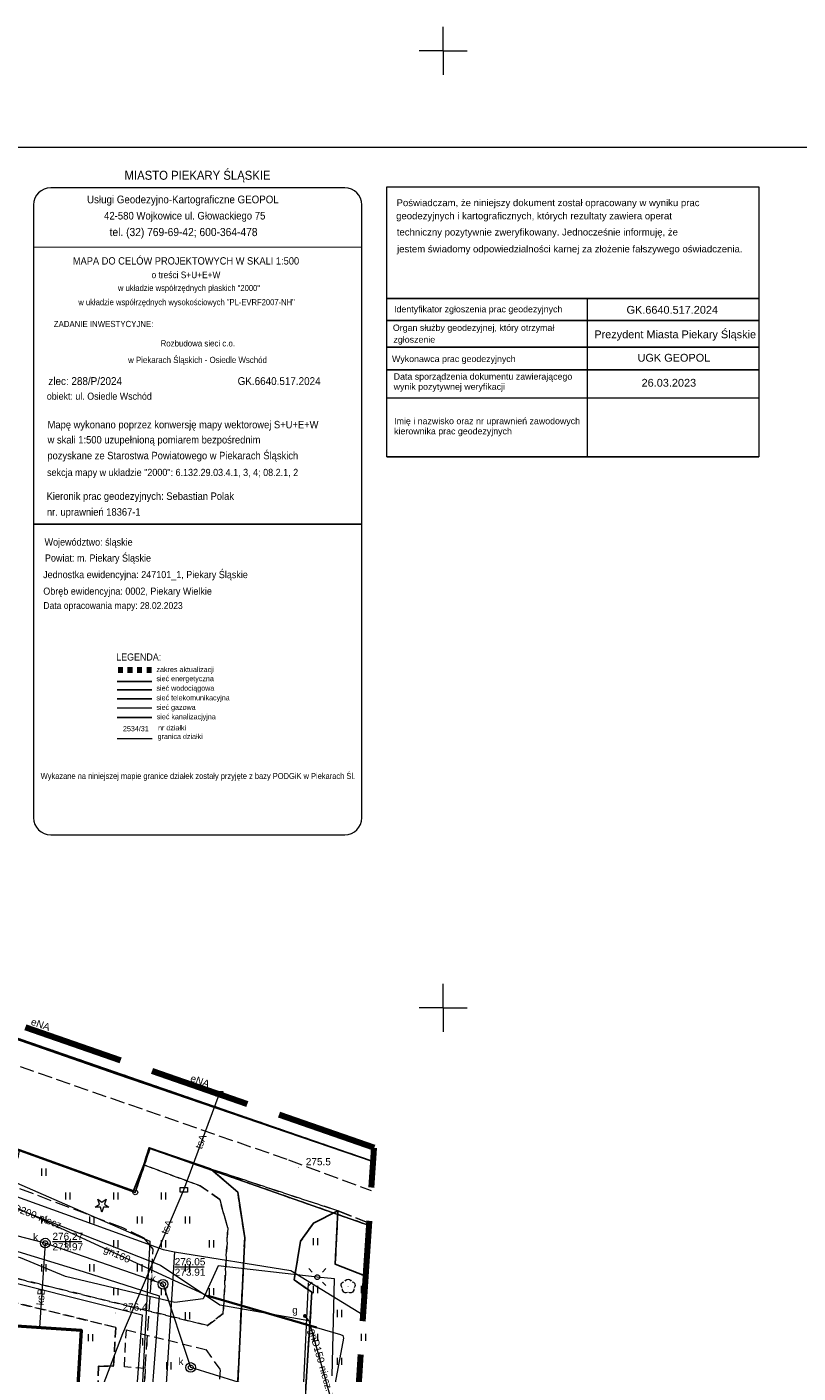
# Model space of a CAD drawing. Extents: x 0 to 6568752, y 0 to 5584302.
# Tile 73 of 74: x 6568557 to 6568637, y 5584162 to 5584302. Entities that reach past the tile are written whole.
import ezdxf
from ezdxf.enums import TextEntityAlignment as Align

# ---------------------------------------------------------------- set-up
doc = ezdxf.new("R2010")
doc.units = 0
for name, pattern in [('DUL', [1, 0.5, -0.5]), ('GAK', [3.5, 2, -0.7, 0.1, -0.7]), ('GPE', [2, 1, 1]), ('PRZER1-1', [1, 0.5, -0.5]), ('PRZER2-1', [1.5, 1, -0.5]), ('PRZER3-1', [2, 1.5, -0.5])]:
    doc.linetypes.add(name, pattern=pattern)
doc.layers.get('0').update_dxf_attribs({"linetype": 'CONTINUOUS'})
for name, color, linetype, lineweight in [('E_dzialki', 3, 'CONTINUOUS', 15), ('EGBU', 7, 'CONTINUOUS', 50), ('EGDE', 7, 'CONTINUOUS', 18), ('EGPG', 7, 'CONTINUOUS', 18), ('GUPPRZ_O', 7, 'CONTINUOUS', 18), ('klauzula', 7, 'CONTINUOUS', 18), ('OTKC', 7, 'CONTINUOUS', 18), ('OTKJ', 7, 'CONTINUOUS', 18), ('OTKK', 7, 'CONTINUOUS', 25), ('OTRN', 7, 'CONTINUOUS', 13), ('OTRN_O', 7, 'CONTINUOUS', 13), ('OTZT', 7, 'CONTINUOUS', 18), ('ramka sekcji', 7, 'CONTINUOUS', 18), ('siec', 7, 'GAK', 70), ('SUEO', 7, 'CONTINUOUS', 18), ('SULO', 7, 'CONTINUOUS', 35), ('SUPK', 7, 'CONTINUOUS', 18), ('SUPW', 7, 'CONTINUOUS', 18), ('SUPW_O', 7, 'CONTINUOUS', 18), ('TABELKA', 7, 'CONTINUOUS', 15), ('U_os_podz_g', 40, 'CONTINUOUS', 15), ('zakres', 6, 'PRZER3-1', 106), ('zakres_PRYWATNY', 192, 'DUL', 106)]:
    doc.layers.add(name, color=color, linetype=linetype, lineweight=lineweight)
for name, color, linetype, lineweight, true_color in [('EGUG', 7, 'CONTINUOUS', 18, 0x008000), ('GELULI', 7, 'CONTINUOUS', 18, 0xfeffff), ('OTZG', 7, 'CONTINUOUS', 18, 0x008000), ('OTZL', 7, 'CONTINUOUS', 18, 0x008000), ('SUEP', 1, 'CONTINUOUS', 18, 0xff0000), ('SUEP_O', 1, 'CONTINUOUS', 18, 0xff0000), ('SUGP', 7, 'CONTINUOUS', 18, 0xbfbf00), ('SUGP_O', 7, 'CONTINUOUS', 18, 0xbfbf00), ('SUGU', 7, 'CONTINUOUS', 18, 0xbfbf00), ('SUGU_O', 7, 'CONTINUOUS', 18, 0xbfbf00), ('SUKP', 7, 'CONTINUOUS', 18, 0x803300), ('SUKP_O', 7, 'CONTINUOUS', 18, 0x803300), ('SUTP', 7, 'CONTINUOUS', 18, 0xff9100), ('SUTP_O', 7, 'CONTINUOUS', 18, 0xff9100), ('SUWP', 5, 'CONTINUOUS', 18, 0x0000ff)]:
    doc.layers.add(name, color=color, linetype=linetype, lineweight=lineweight, true_color=true_color)
for name, color, linetype in [('U_os_podz_e', 1, 'CONTINUOUS'), ('U_os_podz_k', 36, 'CONTINUOUS'), ('U_os_podz_t', 30, 'CONTINUOUS'), ('U_os_podz_w', 5, 'CONTINUOUS')]:
    doc.layers.add(name, color=color, linetype=linetype)
doc.styles.add('Arial', font='arial.ttf')
doc.styles.add('GEO-INFO', font='arial.ttf')
doc.styles.add('MapaZas', font='arial.ttf', dxfattribs={"width": 0.87})

# ---------------------------------------------------------------- blocks, each defined once
blk = doc.blocks.new('D_GSPRDL1')
blk.add_hatch(color=0).paths.add_polyline_path([(0, -0.045), (0.013906, -0.042798), (0.02645, -0.036406), (0.036406, -0.02645), (0.042798, -0.013906), (0.045, 0), (0.042798, 0.013906), (0.036406, 0.02645), (0.02645, 0.036406), (0.013906, 0.042798), (0, 0.045), (-0.013906, 0.042798), (-0.02645, 0.036406), (-0.036406, 0.02645), (-0.042798, 0.013906), (-0.045, 0), (-0.042798, -0.013906), (-0.036406, -0.02645), (-0.02645, -0.036406), (-0.013906, -0.042798)])
at = {"color": 0}
for points in [[(-0.635969, -0.134326), (-0.70458, -0.024001), (-0.731429, 0.103115), (-0.713292, 0.231763), (-0.652348, 0.346501), (-0.55591, 0.433559), (-0.435555, 0.482485)], [(-0.324277, 0.563333), (-0.240553, 0.662679), (-0.127956, 0.727494), (0, 0.75), (0.127956, 0.727494), (0.240553, 0.662679), (0.324277, 0.563333)], [(0.435555, 0.482485), (0.55591, 0.433559), (0.652348, 0.346501), (0.713292, 0.231763), (0.731429, 0.103115), (0.70458, -0.024001), (0.635969, -0.134326)], [(-0.068773, -0.646351), (-0.194901, -0.677512), (-0.324092, -0.663766), (-0.440839, -0.606763), (-0.531129, -0.513345), (-0.584125, -0.394725), (-0.593465, -0.265141)], [(0.593465, -0.265141), (0.584125, -0.394725), (0.531129, -0.513345), (0.440839, -0.606763), (0.324092, -0.663766), (0.194901, -0.677512), (0.068773, -0.646351)]]:
    blk.add_lwpolyline(points, dxfattribs=at)
blk = doc.blocks.new('D_GSPRDI1')
blk.add_hatch(color=0).paths.add_polyline_path([(0, -0.045), (0.013906, -0.042798), (0.02645, -0.036406), (0.036406, -0.02645), (0.042798, -0.013906), (0.045, 0), (0.042798, 0.013906), (0.036406, 0.02645), (0.02645, 0.036406), (0.013906, 0.042798), (0, 0.045), (-0.013906, 0.042798), (-0.02645, 0.036406), (-0.036406, 0.02645), (-0.042798, 0.013906), (-0.045, 0), (-0.042798, -0.013906), (-0.036406, -0.02645), (-0.02645, -0.036406), (-0.013906, -0.042798)])
at = {"color": 0}
blk.add_lwpolyline([(0.272471, 0.088531), (0.713338, -0.231778), (0.168396, -0.231778), (0, -0.750048), (-0.168396, -0.231778), (-0.713338, -0.231778), (-0.272471, 0.088531), (-0.440867, 0.606801), (0, 0.286493), (0.440867, 0.606801)], close=True, dxfattribs=at)
blk = doc.blocks.new('D_GSPWPN1')
blk.add_hatch(color=0).paths.add_polyline_path([(-0.045, 0), (-0.043467, -0.011647), (-0.038971, -0.0225), (-0.03182, -0.03182), (-0.0225, -0.038971), (-0.011647, -0.043467), (0, -0.045), (0.011647, -0.043467), (0.0225, -0.038971), (0.03182, -0.03182), (0.038971, -0.0225), (0.043467, -0.011647), (0.045, 0), (0.043467, 0.011647), (0.038971, 0.0225), (0.03182, 0.03182), (0.0225, 0.038971), (0.011647, 0.043467), (0, 0.045), (-0.011647, 0.043467), (-0.0225, 0.038971), (-0.03182, 0.03182), (-0.038971, 0.0225), (-0.043467, 0.011647)])
blk = doc.blocks.new('D_GUPIKP1_3')
at = {"color": 0}
blk.add_lwpolyline([(0.375, -0.25), (-0.375, -0.25), (-0.375, 0.25), (0.375, 0.25)], close=True, dxfattribs=at)
blk = doc.blocks.new('D_GUPIWZ1_1')
at = {"color": 0}
blk.add_lwpolyline([(0, 0.25), (0.064705, 0.241481), (0.125, 0.216506), (0.176777, 0.176777), (0.216506, 0.125), (0.241481, 0.064705), (0.25, 0), (0.241481, -0.064705), (0.216506, -0.125), (0.176777, -0.176777), (0.125, -0.216506), (0.064705, -0.241481), (0, -0.25), (-0.064705, -0.241481), (-0.125, -0.216506), (-0.176777, -0.176777), (-0.216506, -0.125), (-0.241481, -0.064705), (-0.25, 0), (-0.241481, 0.064705), (-0.216506, 0.125), (-0.176777, 0.176777), (-0.125, 0.216506), (-0.064705, 0.241481)], close=True, dxfattribs=at)
blk = doc.blocks.new('D_GUPGUT1')
blk.add_hatch(color=0).paths.add_polyline_path([(-0.2, 0), (-0.193185, -0.051764), (-0.173205, -0.1), (-0.141421, -0.141421), (-0.1, -0.173205), (-0.051764, -0.193185), (0, -0.2), (0.051764, -0.193185), (0.1, -0.173205), (0.141421, -0.141421), (0.173205, -0.1), (0.193185, -0.051764), (0.2, 0), (0.193185, 0.051764), (0.173205, 0.1), (0.141421, 0.141421), (0.1, 0.173205), (0.051764, 0.193185), (0, 0.2), (-0.051764, 0.193185), (-0.1, 0.173205), (-0.141421, 0.141421), (-0.173205, 0.1), (-0.193185, 0.051764)])
blk = doc.blocks.new('D_GEPPGD1_1')
at = {"color": 0}
blk.add_lwpolyline([(0, 0.25), (0.077254, 0.237764), (0.146946, 0.202254), (0.202254, 0.146946), (0.237764, 0.077254), (0.25, 0), (0.237764, -0.077254), (0.202254, -0.146946), (0.146946, -0.202254), (0.077254, -0.237764), (0, -0.25), (-0.077254, -0.237764), (-0.146946, -0.202254), (-0.202254, -0.146946), (-0.237764, -0.077254), (-0.25, 0), (-0.237764, 0.077254), (-0.202254, 0.146946), (-0.146946, 0.202254), (-0.077254, 0.237764)], close=True, dxfattribs=at)
blk = doc.blocks.new('D_GEPPGD1_2')
blk.add_hatch(color=0).paths.add_polyline_path([(0, -0.045), (0.013906, -0.042798), (0.02645, -0.036406), (0.036406, -0.02645), (0.042798, -0.013906), (0.045, 0), (0.042798, 0.013906), (0.036406, 0.02645), (0.02645, 0.036406), (0.013906, 0.042798), (0, 0.045), (-0.013906, 0.042798), (-0.02645, 0.036406), (-0.036406, 0.02645), (-0.042798, 0.013906), (-0.045, 0), (-0.042798, -0.013906), (-0.036406, -0.02645), (-0.02645, -0.036406), (-0.013906, -0.042798)])
blk = doc.blocks.new('D_GUPELA2')
blk.add_hatch(color=0).paths.add_polyline_path([(-0.001087, 0.044987), (0.011881, 0.043403), (0.021281, 0.03965), (0.030065, 0.033482), (0.038133, 0.023893), (0.043117, 0.012881), (0.044986, 0.001113), (0.044323, -0.007777), (0.040557, -0.019497), (0.033417, -0.030138), (0.024849, -0.037517), (0.013788, -0.042836), (0.002013, -0.044955), (-0.00982, -0.043916), (-0.020466, -0.040077), (-0.029541, -0.033946), (-0.036867, -0.025804), (-0.04187, -0.01649), (-0.04461, -0.005909), (-0.044532, 0.006476), (-0.041285, 0.017903), (-0.034764, 0.028574), (-0.024479, 0.03776), (-0.013449, 0.042943)])
at = {"color": 0}
for points in [[(-0.883883, 0.883883), (-0.53033, 0.53033)], [(0.883883, 0.883883), (0.53033, 0.53033)], [(-0.883883, -0.883883), (-0.53033, -0.53033)], [(0.883883, -0.883883), (0.53033, -0.53033)]]:
    blk.add_lwpolyline(points, dxfattribs=at)
blk = doc.blocks.new('D_GUPELA1')
at = {"color": 0}
blk.add_lwpolyline([(0, 0.25), (0.064705, 0.241481), (0.125, 0.216506), (0.176777, 0.176777), (0.216506, 0.125), (0.241481, 0.064705), (0.25, 0), (0.241481, -0.064705), (0.216506, -0.125), (0.176777, -0.176777), (0.125, -0.216506), (0.064705, -0.241481), (0, -0.25), (-0.064705, -0.241481), (-0.125, -0.216506), (-0.176777, -0.176777), (-0.216506, -0.125), (-0.241481, -0.064705), (-0.25, 0), (-0.241481, 0.064705), (-0.216506, 0.125), (-0.176777, 0.176777), (-0.125, 0.216506), (-0.064705, 0.241481)], close=True, dxfattribs=at)
blk = doc.blocks.new('D_GSSUTR1')
at = {"color": 0}
for points in [[(-0.25666, 0.36165), (-0.25666, -0.38835)], [(0.24334, -0.38835), (0.24334, 0.36165)]]:
    blk.add_lwpolyline(points, dxfattribs=at)

msp = doc.modelspace()

# ---------------------------------------------------------------- linework, layer by layer
at = {"layer": 'E_dzialki', "color": 0, "linetype": 'GPE'}
msp.add_line((6568565.96153, 5584228.13816), (6568569.59527, 5584228.13697), dxfattribs=at)
at = {"layer": 'EGBU', "linetype": 'Continuous', "lineweight": 50, "elevation": 10.18}
msp.add_lwpolyline([(6568527.47, 5584162.43), (6568514.95, 5584163.31), (6568515.85341, 5584174.79452), (6568528.2, 5584173.99), (6568528.0043, 5584170.77341), (6568545.17, 5584170.16), (6568544.99, 5584167.48), (6568562.18, 5584166.31), (6568561.48, 5584154.81), (6568544.19, 5584156.04), (6568544.4, 5584158.62), (6568527.26, 5584159.84)], close=True, dxfattribs=at)
at = {"layer": 'EGDE', "linetype": 'Continuous', "elevation": 10.22}
for points in [[(6568361.59535, 5584252.09289), (6568363.17294, 5584258.49371), (6568384.10967, 5584252.66302), (6568404.05262, 5584247.11955), (6568410.12476, 5584245.43766), (6568432.37614, 5584239.25389), (6568501.01473, 5584215.71647), (6568547.15443, 5584199.71974), (6568592.68513, 5584183.94093)], [(6568592.25665, 5584177.2623), (6568569.37207, 5584185.2949), (6568567.841, 5584180.71483), (6568531.58972, 5584193.78874), (6568532.79584, 5584197.9746), (6568444.36545, 5584228.51754), (6568424.00977, 5584235.04577), (6568423.40791, 5584229.7576), (6568390.77944, 5584238.75789), (6568391.9359, 5584243.69317), (6568384.82038, 5584245.63164), (6568365.64994, 5584250.98505), (6568361.59535, 5584252.09289)], [(6568384.82038, 5584245.63164), (6568391.9359, 5584243.69317), (6568390.77944, 5584238.75789), (6568423.40791, 5584229.7576), (6568424.00977, 5584235.04577), (6568444.36545, 5584228.51754), (6568532.79584, 5584197.9746), (6568531.58972, 5584193.78874), (6568567.841, 5584180.71483), (6568569.37207, 5584185.2949), (6568592.25665, 5584177.2623)], [(6568592.68513, 5584183.94093), (6568547.15443, 5584199.71974), (6568547.49268, 5584201.00451)]]:
    msp.add_lwpolyline(points, dxfattribs=at)
at = {"layer": 'EGUG', "linetype": 'PRZER1-1', "lineweight": 18, "elevation": 10.08}
for points in [[(6568324.88408, 5584271.82788), (6568324.82072, 5584271.63057), (6568327.2348, 5584269.00147), (6568331.69773, 5584267.24884), (6568363.17294, 5584258.49371), (6568384.10967, 5584252.66302), (6568404.05262, 5584247.11955), (6568410.12476, 5584245.43766), (6568432.37614, 5584239.25389), (6568501.01473, 5584215.71647), (6568547.15443, 5584199.71974), (6568592.68513, 5584183.94093)], [(6568592.68513, 5584183.94093), (6568547.15443, 5584199.71974), (6568501.01473, 5584215.71647), (6568432.37614, 5584239.25389), (6568410.12476, 5584245.43766), (6568404.05262, 5584247.11955), (6568384.10967, 5584252.66302), (6568363.17294, 5584258.49371)], [(6568592.25665, 5584177.2623), (6568569.37207, 5584185.2949), (6568567.841, 5584180.71483), (6568531.58972, 5584193.78874), (6568532.79584, 5584197.9746), (6568444.36545, 5584228.51754), (6568424.00977, 5584235.04577), (6568423.40791, 5584229.7576), (6568390.77944, 5584238.75789)], [(6568390.77944, 5584238.75789), (6568423.40791, 5584229.7576), (6568424.00977, 5584235.04577), (6568444.36545, 5584228.51754), (6568532.79584, 5584197.9746), (6568531.58972, 5584193.78874), (6568567.841, 5584180.71483), (6568569.37207, 5584185.2949), (6568592.25665, 5584177.2623)]]:
    msp.add_lwpolyline(points, dxfattribs=at)
at = {"layer": 'GELULI', "linetype": 'PRZER3-1', "lineweight": 18, "elevation": 9.97}
msp.add_lwpolyline([(6568317.37316, 5584268.23555), (6568323.21693, 5584266.61009), (6568375.93412, 5584251.94666), (6568434.94315, 5584234.16735), (6568439.89391, 5584232.77833), (6568512.97399, 5584208.938), (6568535.02416, 5584201.09293), (6568583.8272, 5584184.117), (6568592.49087, 5584180.91301)], dxfattribs=at)
at = {"layer": 'GUPPRZ_O', "linetype": 'Continuous', "lineweight": 13, "elevation": 10.8, "flags": 128}
for points in [[(6568559.18959, 5584175.57288), (6568562.26959, 5584175.57288)], [(6568571.9599, 5584172.92503), (6568575.0399, 5584172.92503)]]:
    msp.add_lwpolyline(points, dxfattribs=at)
at = {"layer": 'klauzula', "color": 1}
for points in [[(6568594.10238, 5584257.5616), (6568594.10238, 5584285.7813)], [(6568594.10238, 5584257.5616), (6568632.97852, 5584257.5616)]]:
    msp.add_lwpolyline(points, dxfattribs=at)
for points in [[(6568594.10238, 5584285.7813), (6568632.97852, 5584285.7813), (6568632.97852, 5584257.5616), (6568594.10238, 5584257.5616)], [(6568594.10238, 5584285.7813), (6568632.97852, 5584285.7813), (6568632.97852, 5584274.11748), (6568594.10238, 5584274.11748)], [(6568594.10238, 5584274.11748), (6568615.04789, 5584274.11748), (6568615.04789, 5584257.5616), (6568594.10238, 5584257.5616)], [(6568594.10238, 5584274.11748), (6568632.97852, 5584274.11748), (6568632.97852, 5584271.83249), (6568594.10238, 5584271.83249)], [(6568594.10238, 5584271.83249), (6568632.97852, 5584271.83249), (6568632.97852, 5584269.02218), (6568594.10238, 5584269.02218)], [(6568594.10238, 5584269.02218), (6568632.97852, 5584269.02218), (6568632.97852, 5584266.68016), (6568594.10238, 5584266.68016)], [(6568594.10238, 5584266.68016), (6568632.97852, 5584266.68016), (6568632.97852, 5584263.70631), (6568594.10238, 5584263.70631)]]:
    msp.add_lwpolyline(points, close=True, dxfattribs=at)
at = {"layer": 'OTKC', "linetype": 'PRZER2-1', "lineweight": 18, "elevation": 10.18}
for points in [[(6568554.96, 5584171.84), (6568575.39, 5584166.8), (6568577.03, 5584168.07), (6568577.5, 5584177.01), (6568576.66, 5584179.98), (6568574.62, 5584181.41), (6568568.72, 5584183.6), (6568569.28, 5584185.37), (6568575.71, 5584183.16), (6568578.54, 5584180.75), (6568579.27, 5584175.96), (6568577.89, 5584147.04)], [(6568563.93, 5584160.04), (6568564, 5584162.56), (6568565.57, 5584162.57), (6568565.81, 5584166.6), (6568554.43, 5584169.4)]]:
    msp.add_lwpolyline(points, dxfattribs=at)
at = {"layer": 'OTKJ', "linetype": 'PRZER3-1', "lineweight": 18, "elevation": 10.18}
for points in [[(6568324.63601, 5584271.90472), (6568325.01, 5584271.29), (6568326.48, 5584269.47), (6568327.65, 5584268.64), (6568329.49, 5584267.76), (6568331.28, 5584267.12), (6568332.07, 5584266.92), (6568359.08, 5584259.49), (6568361.58, 5584258.81), (6568397.87, 5584248.6), (6568413.84, 5584244.22), (6568455.08, 5584231.25), (6568457, 5584230.63), (6568498.55, 5584216.47), (6568500.09, 5584215.97), (6568537.39, 5584203.09), (6568547.32, 5584199.53), (6568592.6869, 5584183.96856)], [(6568577.89, 5584147.04), (6568579.27, 5584175.96), (6568578.54, 5584180.75), (6568575.71, 5584183.16), (6568589.01, 5584178.79), (6568586.45, 5584177.5), (6568585.1, 5584175.6), (6568584.42, 5584171.58), (6568586.29, 5584170.27), (6568585.33, 5584155.45)], [(6568591.91545, 5584171.94399), (6568588.72, 5584173.23), (6568589.01, 5584178.79), (6568592.27088, 5584177.48411)]]:
    msp.add_lwpolyline(points, dxfattribs=at)
msp.add_lwpolyline([(6568592.27088, 5584177.48411), (6568589.01, 5584178.79), (6568575.71, 5584183.16), (6568569.28, 5584185.37), (6568568.72, 5584183.6), (6568567.66, 5584180.86), (6568555.74, 5584185.16), (6568554.35, 5584185.66), (6568539.1, 5584191.15), (6568537.55, 5584191.61), (6568533.24, 5584193.25), (6568531.55, 5584193.82), (6568532.82, 5584198.02), (6568519.22, 5584202.68), (6568505.31, 5584207.06), (6568502.26, 5584208.44), (6568499.5, 5584209.57), (6568442.88, 5584228.95, 0.485757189), (6568436.47, 5584226.47), (6568429.34, 5584228.12), (6568427.97, 5584231.99), (6568423.96, 5584235.1), (6568423.38, 5584229.9), (6568390.81, 5584238.73)], format="xyb", dxfattribs=at)
at = {"layer": 'OTKK', "linetype": 'Continuous', "lineweight": 25, "elevation": 10.18}
for points in [[(6568510.51, 5584157.83), (6568511.07, 5584177.33), (6568512.46, 5584181.61), (6568513.33, 5584198.33), (6568515.23, 5584201.77), (6568519.22, 5584202.68), (6568532.82, 5584198.02), (6568531.55, 5584193.82), (6568533.24, 5584193.25), (6568537.55, 5584191.61), (6568539.1, 5584191.15), (6568554.35, 5584185.66), (6568555.74, 5584185.16), (6568567.66, 5584180.86), (6568568.72, 5584183.6), (6568569.28, 5584185.37), (6568575.71, 5584183.16), (6568578.54, 5584180.75), (6568579.27, 5584175.96), (6568577.89, 5584147.04)], [(6568547.43203, 5584201.02544), (6568547.32, 5584199.53), (6568565.96, 5584193.07), (6568592.68614, 5584183.95677)], [(6568591.91545, 5584171.94399), (6568588.72, 5584173.23), (6568589.01, 5584178.79), (6568586.45, 5584177.5), (6568585.1, 5584175.6), (6568584.42, 5584171.58), (6568586.29, 5584170.27), (6568585.33, 5584155.45), (6568583.44, 5584155.05), (6568583.21, 5584152.12)]]:
    msp.add_lwpolyline(points, dxfattribs=at)
at = {"layer": 'OTZT', "color": 7, "linetype": 'PRZER2-1', "lineweight": 18, "elevation": 10.1}
for points in [[(6568554.96, 5584171.84), (6568554.11, 5584173.9), (6568555.74, 5584185.16), (6568567.66, 5584180.86), (6568568.72, 5584183.6), (6568574.62, 5584181.41), (6568576.66, 5584179.98), (6568577.5, 5584177.01), (6568577.03, 5584168.07), (6568575.39, 5584166.8)], [(6568511.13, 5584153.58), (6568510.51, 5584157.83), (6568511.07, 5584177.33), (6568519.18, 5584177.44), (6568519.86687, 5584174.533), (6568515.85341, 5584174.79452), (6568514.95, 5584163.31), (6568527.47, 5584162.43), (6568527.26, 5584159.84), (6568544.4, 5584158.62), (6568544.19, 5584156.04), (6568561.48, 5584154.81), (6568562.18, 5584166.31), (6568553.25244, 5584166.91764), (6568554.43, 5584169.4), (6568565.81, 5584166.6), (6568565.57, 5584162.57), (6568564, 5584162.56), (6568563.93, 5584160.04), (6568565.44, 5584160.02), (6568564.91, 5584150.5)], [(6568568.83, 5584159.75), (6568568.91, 5584162.32), (6568566.7, 5584162.48), (6568566.91, 5584166.34), (6568575.22, 5584164.28), (6568576.69, 5584162.19), (6568576.1, 5584151.11), (6568574.39, 5584149.77), (6568566, 5584150.35), (6568566.55, 5584159.98)]]:
    msp.add_lwpolyline(points, close=True, dxfattribs=at)
msp.add_lwpolyline([(6568595.17, 5584150.21), (6568593.75, 5584148.93), (6568585.83, 5584149.63), (6568583.21, 5584152.12), (6568583.44, 5584155.05), (6568585.33, 5584155.45), (6568586.29, 5584170.27), (6568584.42, 5584171.58), (6568585.1, 5584175.6), (6568586.45, 5584177.5), (6568589.01, 5584178.79), (6568588.72, 5584173.23), (6568591.91545, 5584171.94399)], dxfattribs=at)
at = {"layer": 'ramka sekcji'}
for p, q in [((6568600, 5584300), (6568600, 5584302.5)), ((6568600, 5584300), (6568597.5, 5584300)), ((6568600, 5584300), (6568600, 5584297.5)), ((6568600, 5584300), (6568602.5, 5584300)), ((6568600, 5584200), (6568600, 5584202.5)), ((6568600, 5584200), (6568597.5, 5584200)), ((6568600, 5584200), (6568600, 5584197.5)), ((6568600, 5584200), (6568602.5, 5584200))]:
    msp.add_line(p, q, dxfattribs=at)
at = {"layer": 'siec', "linetype": 'ByBlock', "lineweight": 20}
msp.add_lwpolyline([(6568734.39713, 5584289.91756), (6568238.01967, 5584289.91756), (6568238.01967, 5583920.87902), (6568734.39713, 5583920.87902)], close=True, dxfattribs=at)
at = {"layer": 'SUEP', "linetype": 'Continuous', "lineweight": 18, "elevation": 10.14}
for points in [[(6568410.57, 5584195.55), (6568411.44, 5584209.05), (6568413.03, 5584223.39), (6568419.06, 5584225.99), (6568433, 5584225.54), (6568441.12, 5584225.23), (6568452.86, 5584221.77), (6568468.78, 5584216.66), (6568482.08, 5584212.45), (6568486.27, 5584207.38), (6568505.27, 5584202.34), (6568518.12, 5584196.32), (6568521.41, 5584193.85), (6568523.2, 5584193.01), (6568524.4, 5584192.89), (6568525.82, 5584191.88), (6568529.61, 5584190.64), (6568533.66, 5584190.36), (6568541.9, 5584187.44), (6568555.45, 5584181.71), (6568569.37, 5584175.62), (6568568.52, 5584159.59)], [(6568588.42, 5584161.56), (6568588.64, 5584171.67), (6568586.85, 5584171.86), (6568576.51, 5584173.04), (6568574.93, 5584169.59), (6568571.97, 5584169.2), (6568560.55, 5584171.92), (6568555.84, 5584173.88), (6568535.58, 5584178.64), (6568519.3, 5584180.49), (6568513.84, 5584184.74)], [(6568538.34205, 5584175.49634), (6568568.54621, 5584167.93037), (6568567.26294, 5584150.61906)], [(6568584.68896, 5584144.51279), (6568585.94331, 5584171.25242)]]:
    msp.add_lwpolyline(points, dxfattribs=at)
at = {"layer": 'SUEP', "linetype": 'PRZER3-1', "lineweight": 18, "elevation": 10.14}
msp.add_lwpolyline([(6568560.58238, 5584136.31089), (6568560.7851, 5584142.19097), (6568567.55885, 5584142.33769), (6568569.72241, 5584174.7728), (6568568.75268, 5584175.93585), (6568566.54485, 5584176.9986), (6568520.37363, 5584194.58131), (6568501.89491, 5584203.47687), (6568485.93649, 5584207.97701), (6568481.66183, 5584212.65942), (6568442.07302, 5584224.70259), (6568418.51306, 5584225.75311), (6568412.04865, 5584222.77544), (6568410.68147, 5584195.95969)], dxfattribs=at)
at = {"layer": 'SUGP', "linetype": 'Continuous', "lineweight": 18, "elevation": 10.14}
for points in [[(6568532.79, 5584184.8), (6568534.43179, 5584184.26135), (6568550.8944, 5584180.81528), (6568570.47901, 5584173.11266), (6568576.65641, 5584168.96549), (6568585.97078, 5584167.32838)], [(6568550.81, 5584181.1), (6568551.26, 5584181), (6568575.43, 5584169.92), (6568586.76, 5584166.6), (6568589.28, 5584165.85), (6568589.52, 5584165.75), (6568589.59, 5584165.49), (6568588.42, 5584159.13), (6568588.42, 5584158.92), (6568588.63, 5584158.83), (6568591.0389, 5584158.28114)], [(6568585.97078, 5584167.32838), (6568585.56, 5584167.8)], [(6568585.97078, 5584167.32838), (6568588.31407, 5584159.01797), (6568591.07634, 5584158.86474)]]:
    msp.add_lwpolyline(points, dxfattribs=at)
at = {"layer": 'SUKP', "linetype": 'Continuous', "lineweight": 18, "elevation": 10.14}
for points in [[(6568573.6282, 5584162.42214), (6568570.74, 5584171.11), (6568558.43959, 5584175.41734), (6568541.28139, 5584179.83651), (6568524.53976, 5584184.23726), (6568510.57, 5584191.94)], [(6568558.43959, 5584175.41734), (6568557.83983, 5584166.6054)], [(6568590.9598, 5584157.04824), (6568573.6282, 5584162.42214)]]:
    msp.add_lwpolyline(points, dxfattribs=at)
at = {"layer": 'SULO', "linetype": 'Continuous', "lineweight": 35, "elevation": 10.12}
msp.add_lwpolyline([(6568575.43, 5584169.92), (6568586.76, 5584166.6)], dxfattribs=at)
at = {"layer": 'SUPK', "linetype": 'Continuous', "lineweight": 18, "elevation": 10.14}
for points in [[(6568558.43959, 5584174.91734, -1), (6568558.43959, 5584175.91734, -1)], [(6568570.74, 5584170.61, -1), (6568570.74, 5584171.61, -1)], [(6568573.6282, 5584161.92214, -1), (6568573.6282, 5584162.92214, -1)]]:
    msp.add_lwpolyline(points, format="xyb", close=True, dxfattribs=at)
at = {"layer": 'SUTP', "linetype": 'Continuous', "lineweight": 18, "elevation": 10.14}
msp.add_lwpolyline([(6568561.31736, 5584152.25858), (6568566.54103, 5584165.96694), (6568572.90809, 5584180.97013), (6568576.60059, 5584190.95904)], dxfattribs=at)
at = {"layer": 'SUWP', "linetype": 'Continuous', "lineweight": 18, "elevation": 10.14}
for points in [[(6568440.18814, 5584219.75304), (6568440.56927, 5584219.66795), (6568448.50814, 5584218.25013), (6568461.34345, 5584215.5853), (6568469.74002, 5584213.57334), (6568480.59995, 5584209.76297), (6568489.24609, 5584206.23411), (6568499.13871, 5584203.76138), (6568500.84194, 5584199.64301), (6568502.67082, 5584195.08622), (6568503.58721, 5584190.71769), (6568503.5906, 5584188.12754), (6568507.92245, 5584187.23329), (6568512.6962, 5584186.19471), (6568523.13561, 5584183.19899), (6568529.6599, 5584181.35292), (6568536.57505, 5584179.44187), (6568539.30473, 5584178.70699), (6568553.87292, 5584175.05441), (6568562.39734, 5584172.43405), (6568570.35066, 5584169.89633), (6568570.05045, 5584166.03217), (6568569.32325, 5584156.50206)], [(6568440.82398, 5584218.04271), (6568460.92655, 5584212.8281), (6568465.28794, 5584212.16501), (6568477.6888, 5584209.32114), (6568503.91994, 5584200.72488), (6568531.5237, 5584188.92031), (6568570.76196, 5584174.73149), (6568571.92617, 5584174.48857), (6568584.07042, 5584172.54962), (6568591.65656, 5584167.9086)], [(6568571.92617, 5584174.48857), (6568569.54514, 5584136.35752)]]:
    msp.add_lwpolyline(points, dxfattribs=at)
at = {"layer": 'TABELKA'}
msp.add_line((6568557.22487, 5584279.48594), (6568591.50602, 5584279.52978), dxfattribs=at)
at = {"layer": 'TABELKA', "flags": 128}
msp.add_lwpolyline([(6568559.00749, 5584218.08122), (6568589.7234, 5584218.08122, 0.414213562), (6568591.50602, 5584219.86384), (6568591.50602, 5584283.9111, 0.414213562), (6568589.7234, 5584285.69372), (6568559.00749, 5584285.69372, 0.414213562), (6568557.22487, 5584283.9111), (6568557.22487, 5584219.86384, 0.414213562)], format="xyb", close=True, dxfattribs=at)
at = {"layer": 'TABELKA', "lineweight": -3, "flags": 128}
msp.add_lwpolyline([(6568557.18659, 5584250.54664), (6568591.46774, 5584250.55168)], dxfattribs=at)
at = {"layer": 'U_os_podz_e'}
msp.add_line((6568569.558, 5584234.11146), (6568565.94467, 5584234.11146), dxfattribs=at)
at = {"layer": 'U_os_podz_g', "ltscale": 0.5}
msp.add_line((6568569.57889, 5584231.30362), (6568565.94467, 5584231.30362), dxfattribs=at)
at = {"layer": 'U_os_podz_k', "ltscale": 0.5}
msp.add_line((6568569.57889, 5584230.34001), (6568565.94467, 5584230.34001), dxfattribs=at)
at = {"layer": 'U_os_podz_t'}
msp.add_line((6568569.57889, 5584232.27419), (6568565.96556, 5584232.27419), dxfattribs=at)
at = {"layer": 'U_os_podz_w'}
msp.add_line((6568569.57889, 5584233.2137), (6568565.96556, 5584233.2137), dxfattribs=at)
at = {"layer": 'zakres', "ltscale": 7}
msp.add_lwpolyline([(6568248.9828, 5583949.49809), (6568593.23088, 5583926.24598), (6568594.73885, 5583944.72564), (6568600.03506, 5583944.48551), (6568601.93947, 5583972.41355), (6568624.21788, 5583971.15638), (6568661.45926, 5583969.71449), (6568667.75842, 5584103.27503), (6568620.63994, 5584106.09947), (6568620.96872, 5584115.5807), (6568625.17121, 5584115.63721), (6568627.02161, 5584150.96538), (6568590.71801, 5584153.27937), (6568592.77721, 5584185.3763), (6568538.50559, 5584204.10606), (6568463.99933, 5584229.86642), (6568419.28314, 5584244.20999), (6568355.04246, 5584262.48696)], dxfattribs=at)
at = {"layer": 'zakres_PRYWATNY', "color": 6}
msp.add_line((6568569.54142, 5584235.29862), (6568565.8269, 5584235.29862), dxfattribs=at)

# ---------------------------------------------------------------- block references
at = {"layer": 'EGPG', "linetype": 'Continuous', "lineweight": 18}
for name, p in [('D_GEPPGD1_2', (6568569.37207, 5584185.2949, 10.24)), ('D_GEPPGD1_1', (6568567.841, 5584180.71483, 10.24))]:
    msp.add_blockref(name, p, dxfattribs=at)
at = {"layer": 'OTRN', "linetype": 'Continuous', "lineweight": 13}
for p in [(6568584.9, 5584183.3, 10.08), (6568565.75, 5584168.11, 10.08)]:
    msp.add_blockref('D_GSPWPN1', p, dxfattribs=at)
at = {"layer": 'OTZG', "linetype": 'Continuous', "lineweight": 18}
msp.add_blockref('D_GSPRDI1', (6568564.36, 5584179.39, 10.12), dxfattribs=at)
at = {"layer": 'OTZL', "linetype": 'Continuous', "lineweight": 18}
msp.add_blockref('D_GSPRDL1', (6568590.07, 5584170.89, 10.12), dxfattribs=at)
at = {"layer": 'OTZT', "color": 7, "linetype": 'Continuous', "lineweight": 18}
for p in [(6568558.305, 5584182.84688, 10.1), (6568560.805, 5584180.34688, 10.1), (6568565.805, 5584180.34688, 10.1), (6568570.805, 5584180.34688, 10.1), (6568558.305, 5584177.84688, 10.1), (6568563.305, 5584177.84688, 10.1), (6568568.305, 5584177.84688, 10.1), (6568573.305, 5584177.84688, 10.1), (6568560.805, 5584175.34688, 10.1), (6568565.805, 5584175.34688, 10.1), (6568570.805, 5584175.34688, 10.1), (6568575.805, 5584175.34688, 10.1), (6568586.68, 5584175.57585, 10.1), (6568558.305, 5584172.84688, 10.1), (6568563.305, 5584172.84688, 10.1), (6568568.305, 5584172.84688, 10.1), (6568573.305, 5584172.84688, 10.1), (6568586.68, 5584170.57585, 10.1), (6568591.68, 5584170.57585, 10.1), (6568565.805, 5584170.34688, 10.1), (6568570.805, 5584170.34688, 10.1), (6568575.805, 5584170.34688, 10.1), (6568573.305, 5584167.84688, 10.1), (6568589.18, 5584168.07585, 10.1), (6568563.16, 5584165.54807, 10.1), (6568568.845, 5584165.11055, 10.1), (6568586.68, 5584165.57585, 10.1), (6568591.68, 5584165.57585, 10.1), (6568571.345, 5584162.61055, 10.1), (6568589.18, 5584163.07585, 10.1)]:
    msp.add_blockref('D_GSSUTR1', p, dxfattribs=at)
at = {"layer": 'SUEO', "linetype": 'Continuous', "lineweight": 18}
for name, p in [('D_GUPELA2', (6568586.85, 5584171.86, 10.15)), ('D_GUPELA1', (6568586.85, 5584171.86, 10.16))]:
    msp.add_blockref(name, p, dxfattribs=at)
at = {"layer": 'SUGU', "linetype": 'Continuous', "lineweight": 18}
msp.add_blockref('D_GUPGUT1', (6568585.56, 5584167.8, 10.16), dxfattribs=at)
at = {"layer": 'SUPK', "linetype": 'Continuous', "lineweight": 18}
for p in [(6568576.61896, 5584191.00872, 10.16), (6568572.90809, 5584180.97013, 10.16)]:
    msp.add_blockref('D_GUPIKP1_3', p, dxfattribs=at)
at = {"layer": 'SUPW', "linetype": 'Continuous', "lineweight": 18}
for p in [(6568558.43959, 5584175.41734, 10.18), (6568570.74, 5584171.11, 10.18), (6568573.6282, 5584162.42214, 10.18)]:
    msp.add_blockref('D_GUPIWZ1_1', p, dxfattribs=at)

# ---------------------------------------------------------------- texts
at = {"layer": 'E_dzialki', "color": 0, "linetype": 'GPE', "style": 'MapaZas', "width": 0.9}
msp.add_text('2534/31', height=0.541813, dxfattribs=at).set_placement((6568566.55476, 5584228.894))
at = {"layer": 'GUPPRZ_O', "linetype": 'Continuous', "lineweight": 0, "style": 'Arial'}
for s, p in [('276.27', (6568559.18959, 5584175.74538, 10.8)), ('273.97', (6568559.18959, 5584174.65038, 10.8)), ('276.05', (6568571.9599, 5584173.09753, 10.8)), ('273.91', (6568571.9599, 5584172.00253, 10.8))]:
    msp.add_text(s, height=0.75, dxfattribs=at).set_placement(p)
at = {"layer": 'klauzula', "color": 1, "style": 'GEO-INFO'}
for s, height, p in [('Poświadczam, że niniejszy dokument został opracowany w wyniku prac', 0.715, (6568595.13203, 5584283.77067)), ('geodezyjnych i kartograficznych, których rezultaty zawiera operat', 0.715, (6568595.08288, 5584282.39672)), ('techniczny pozytywnie zweryfikowany. Jednocześnie informuję, że', 0.715, (6568595.15661, 5584280.70375)), ('jestem świadomy odpowiedzialności karnej za złożenie fałszywego oświadczenia.', 0.715, (6568595.17878, 5584278.93991)), ('Identyfikator zgłoszenia prac geodezyjnych', 0.66, (6568594.87083, 5584272.67467)), ('Organ służby geodezyjnej, który otrzymał', 0.66, (6568594.74541, 5584270.73935)), ('zgłoszenie', 0.66, (6568594.80595, 5584269.50177)), ('Wykonawca prac geodezyjnych', 0.66, (6568594.6531, 5584267.4793)), ('wynik pozytywnej weryfikacji', 0.66, (6568594.82813, 5584264.58086)), ('Data sporządzenia dokumentu zawierającego', 0.66, (6568594.82813, 5584265.64109)), ('Imię i nazwisko oraz nr uprawnień zawodowych', 0.66, (6568594.87559, 5584260.98706)), ('kierownika prac geodezyjnych', 0.66, (6568594.87559, 5584259.92683))]:
    msp.add_text(s, height=height, dxfattribs=at).set_placement(p)
at = {"layer": 'OTRN_O', "linetype": 'Continuous', "lineweight": 0, "style": 'Arial'}
for s, p in [('275.5', (6568585.65, 5584183.55, 10.8)), ('276.4', (6568566.5, 5584168.36, 10.8))]:
    msp.add_text(s, height=0.75, dxfattribs=at).set_placement(p)
at = {"layer": 'SUEP_O', "linetype": 'Continuous', "lineweight": 0, "style": 'Arial'}
for rotation, p in [(340.5298884, (6568557.8271, 5584197.91671, 10.8)), (340.3413205, (6568574.47871, 5584192.00114, 10.8))]:
    msp.add_text('eNA', height=0.75, rotation=rotation, dxfattribs=at).set_placement(p, align=Align.CENTER)
at = {"layer": 'SUGP_O', "linetype": 'Continuous', "lineweight": 0, "style": 'Arial'}
for s, rotation, p in [('gnD200-niecz.', 338.5303027, (6568557.08708, 5584178.0334, 10.8)), ('gn160', 335.3723511, (6568565.8012, 5584173.90834, 10.8)), ('gnD150-niecz.', 285.7468757, (6568586.85996, 5584163.09353, 10.8))]:
    msp.add_text(s, height=0.75, rotation=rotation, dxfattribs=at).set_placement(p, align=Align.CENTER)
at = {"layer": 'SUGU_O', "linetype": 'Continuous', "lineweight": 0, "style": 'Arial'}
msp.add_text('g', height=0.75, dxfattribs=at).set_placement((6568584.81, 5584168.05, 10.8), align=Align.RIGHT)
at = {"layer": 'SUKP_O', "linetype": 'Continuous', "lineweight": 0, "style": 'Arial'}
msp.add_text('ksB', height=0.75, rotation=86.1062997, dxfattribs=at).set_placement((6568558.33915, 5584169.76808, 10.8), align=Align.CENTER)
at = {"layer": 'SUPW_O', "linetype": 'Continuous', "lineweight": 0, "style": 'Arial'}
for p in [(6568557.68959, 5584175.66734, 10.8), (6568569.99, 5584171.36, 10.8), (6568572.8782, 5584162.67214, 10.8)]:
    msp.add_text('k', height=0.75, dxfattribs=at).set_placement(p, align=Align.RIGHT)
at = {"layer": 'SUTP_O', "linetype": 'Continuous', "lineweight": 0, "style": 'Arial'}
for rotation, p in [(69.7126436, (6568575.0388, 5584185.88767, 10.8)), (67.0045829, (6568571.48469, 5584176.94958, 10.8))]:
    msp.add_text('tsA', height=0.75, rotation=rotation, dxfattribs=at).set_placement(p, align=Align.CENTER)
at = {"layer": 'TABELKA', "color": 135, "style": 'MapaZas', "width": 0.9}
for s, height, p in [('MIASTO PIEKARY ŚLĄSKIE', 0.9405, (6568574.34243, 5584286.52756)), ('MAPA DO CELÓW PROJEKTOWYCH W SKALI 1:500', 0.7706309, (6568573.13616, 5584277.66585)), ('o treści S+U+E+W', 0.6923637, (6568573.13616, 5584276.2451)), ('w układzie współrzędnych płaskich "2000"', 0.6324476, (6568573.451, 5584274.90314)), ('w układzie współrzędnych wysokościowych "PL-EVRF2007-NH"', 0.6324476, (6568573.1976, 5584273.42303)), ('Rozbudowa sieci c.o.', 0.6544582, (6568574.37021, 5584269.1091)), ('w Piekarach Śląskich - Osiedle Wschód', 0.6544582, (6568574.33997, 5584267.37556))]:
    msp.add_text(s, height=height, dxfattribs=at).set_placement(p, align=Align.CENTER)
at = {"layer": 'TABELKA', "color": 3, "style": 'MapaZas', "width": 0.9}
for s, height, p in [('Usługi Geodezyjno-Kartograficzne GEOPOL', 0.8094721, (6568572.81327, 5584284.06565)), ('42-580 Wojkowice ul. Głowackiego 75', 0.7932827, (6568573.00338, 5584282.37562)), ('tel. (32) 769-69-42; 600-364-478', 0.8499457, (6568572.88378, 5584280.64357))]:
    msp.add_text(s, height=height, dxfattribs=at).set_placement(p, align=Align.CENTER)
at = {"layer": 'TABELKA', "style": 'GEO-INFO'}
for s, height, p in [('GK.6640.517.2024', 0.8150547, (6568619.14936, 5584272.53078)), ('Prezydent Miasta Piekary Śląskie', 0.8150547, (6568615.78521, 5584269.9708)), ('UGK GEOPOL', 0.815055, (6568620.30229, 5584267.52129)), ('26.03.2023', 0.815055, (6568620.72188, 5584264.90705))]:
    msp.add_text(s, height=height, dxfattribs=at).set_placement(p)
at = {"layer": 'TABELKA', "style": 'MapaZas', "width": 0.9}
for s, height, p in [('ZADANIE INWESTYCYJNE:', 0.6502198, (6568559.3307, 5584271.13244)), ('zlec: 288/P/2024', 0.8209846, (6568558.76358, 5584265.0815)), ('obiekt: ul. Osiedle Wschód', 0.7366196, (6568558.60147, 5584263.54141)), ('Mapę wykonano poprzez konwersję mapy wektorowej S+U+E+W', 0.7778703, (6568558.68194, 5584260.5548)), ('w skali 1:500 uzupełnioną pomiarem bezpośrednim', 0.7778703, (6568558.68194, 5584258.97081)), ('pozyskane ze Starostwa Powiatowego w Piekarach Śląskich', 0.7778703, (6568558.65824, 5584257.32061)), ('Kieronik prac geodezyjnych: Sebastian Polak ', 0.7778703, (6568558.57932, 5584253.07933)), ('nr. uprawnień 18367-1', 0.7778703, (6568558.61201, 5584251.42912)), ('Województwo: śląskie', 0.7479522, (6568558.36662, 5584248.2989)), ('Powiat: m. Piekary Śląskie', 0.7479522, (6568558.40478, 5584246.62883)), ('Jednostka ewidencyjna: 247101_1, Piekary Śląskie', 0.7479522, (6568558.21603, 5584244.89747)), ('Obręb ewidencyjna: 0002, Piekary Wielkie', 0.7479522, (6568558.23043, 5584243.16611)), ('Data opracowania mapy: 28.02.2023', 0.7082881, (6568558.24378, 5584241.68402)), ('LEGENDA:', 0.738886, (6568565.85022, 5584236.28826)), ('zakres aktualizacji', 0.5418498, (6568570.05489, 5584235.08705)), ('sieć energetyczna              ', 0.5418498, (6568570.04968, 5584234.13263)), ('sieć wodociągowa   ', 0.5418498, (6568570.04968, 5584233.13205)), ('sieć telekomunikacyjna ', 0.5418498, (6568570.04968, 5584232.13105)), ('sieć gazowa', 0.5418498, (6568570.04968, 5584231.13047)), ('sieć kanalizacjyjna', 0.5418498, (6568570.08036, 5584230.15021)), ('granica działki', 0.5418498, (6568570.17413, 5584228.08885)), ('nr działki', 0.54185, (6568570.21612, 5584228.99645)), ('Wykazane na niniejszej mapie granice działek zostały przyjęte z bazy PODGiK w Piekarach Śl.', 0.621775, (6568557.95669, 5584223.9133))]:
    msp.add_text(s, height=height, dxfattribs=at).set_placement(p)
at = {"layer": 'TABELKA', "color": 1, "style": 'MapaZas', "width": 0.9}
msp.add_text('        GK.6640.517.2024', height=0.8209846, dxfattribs=at).set_placement((6568576.23711, 5584265.07961))
at = {"layer": 'TABELKA', "style": 'MapaZas', "width": 0.9}
msp.add_text('sekcja mapy w układzie "2000": 6.132.29.03.4.1, 3, 4; 08.2.1, 2', height=0.7479522, dxfattribs=at).set_placement((6568571.73992, 5584255.57304), align=Align.CENTER)

doc.saveas('drawing.dxf')
